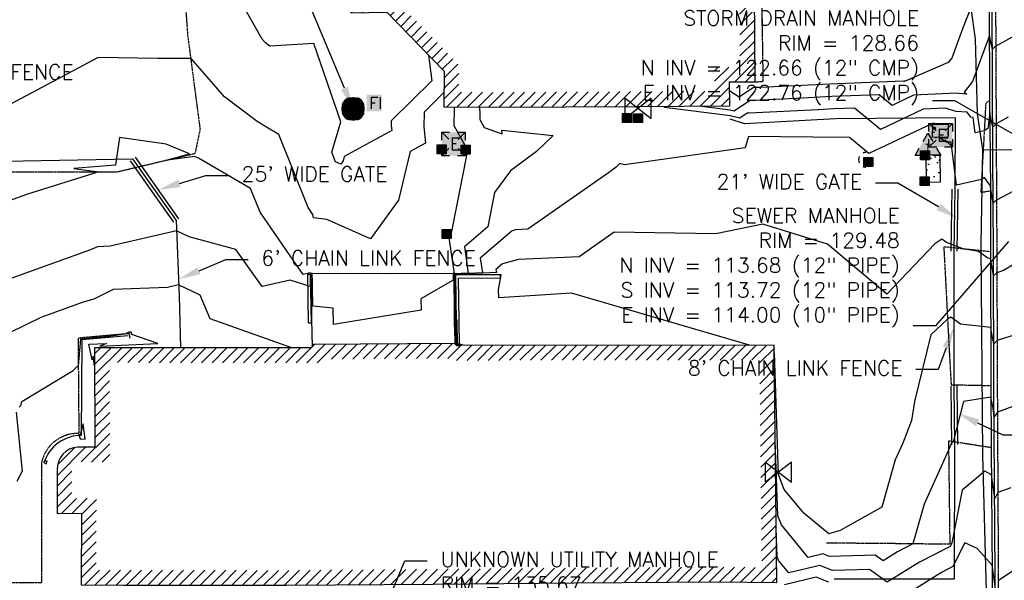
# Model space of a CAD drawing. Header units: feet. Extents: x 351431 to 355879, y 310968 to 329728.
# Tile 28 of 256: x 353743 to 354074, y 314038 to 314226. Entities that reach past the tile are written whole.
import ezdxf
from ezdxf.enums import TextEntityAlignment as Align

# ---------------------------------------------------------------- set-up
doc = ezdxf.new("R2010")
doc.units = ezdxf.units.FT
doc.header["$MEASUREMENT"] = 0
doc.linetypes.add('D25', pattern=[0.375, 0.25, -0.125])
for name, color, linetype in [('EHIST', 56, 'Continuous'), ('EHYSC', 161, 'Continuous'), ('ELIF', 153, 'LINKFENCE'), ('ELIO-LANDSCAPE', 3, 'Continuous'), ('ELIST', 3, 'Continuous'), ('ELIW', 2, 'Continuous'), ('ELTCH-EG2', 253, 'Continuous'), ('ELTCN-EG2', 251, 'Continuous'), ('ELUG', 153, 'EGASRT'), ('ELYCB-BACK', 5, 'Continuous'), ('ELYCB-FL', 2, 'Continuous'), ('ELYSC', 2, 'Continuous'), ('ELYSP', 1, 'D25'), ('ESIP', 41, 'Continuous'), ('ESMask', 155, 'Continuous'), ('ESUD', 5, 'Continuous'), ('ESUE', 2, 'Continuous'), ('ESUG', 14, 'Continuous'), ('ESUT', 2, 'Continuous'), ('ESUU', 13, 'Continuous'), ('ETIF', 4, 'Continuous'), ('ETU-Unknown', 3, 'Continuous'), ('ETUD', 4, 'Continuous'), ('ETUS', 2, 'Continuous')]:
    doc.layers.add(name, color=color, linetype=linetype)
doc.styles.add('ANNO-TOPO', font='simplex.shx')
doc.styles.add('L60', font='simplex', dxfattribs={"height": 2.4})
doc.styles.add('L80', font='simplex', dxfattribs={"height": 4})
doc.styles.add('ROMANSM', font='romansm.shx')
doc.linetypes.add('EGASRT', pattern='A,0.15,-0.07,0.15,-0.04,["G",ROMANSM,S=0.08,R=0,X=-0.005,Y=-0.04],-0.12,0.15,-0.07,0.15,-0.04,[")",ROMANSM,S=0.08,R=0,X=-0.09,Y=-0.04],-0.075', length=1.015)
doc.linetypes.add('LINKFENCE', pattern='A,0.25,-0.08,0.25,-0.08,["X",ROMANSM,S=0.08,R=0,X=-0.004,Y=-0.04],-0.12', length=0.78)
pattern_1 = [(100, (353541.11, 313815.434), (5.09117, 5.09117), [0.75, -8.25]), (45, (353541.11, 313815.434), (-6.654, 3.7721), [0.6, -6.6]), (150.4514, (353541.5345, 313815.858), (-1.56283, 8.86327), [0.6374, -7.01142]), (96.1842, (353539.578, 313816.719), (8.12804, 7.1116), [1.125, -12.375]), (146.6356, (353540.256, 313817.312), (-1.45428, 13.42144), [0.9561, -10.51713]), (41.1842, (353539.578, 313816.719), (-1.45429, 13.42144), [0.9, -9.9]), (71, (353540.604, 313817.164), (6.921084, 1.98459), [0.75, -8.25]), (16, (353540.604, 313817.164), (-3.99097, 6.52508), [0.6, -6.6]), (121.4514, (353541.181, 313817.3295), (2.93012, 8.509665), [0.6374, -7.01142]), (87.5, (353541.1103, 313815.4339), (-2.471953, 2.23295), [0, -6.52, 0, -6.7, 0, -6.625]), (57.5, (353541.1103, 313815.434), (-1.33039, 4.55046), [0, -3.82, 0, -6.37, 0, -2.525]), (17.5, (353539.677, 313813.7256), (3.604125, 3.944337), [0, -2.5, 0, -7.8, 0, -10.35]), (7.5, (353539.034, 313812.9595), (2.9818, 5.110928), [0, -3.25, 0, -5.18, 0, -7.35])]

# ---------------------------------------------------------------- blocks, each defined once
blk = doc.blocks.new('ESUgasvalve')
blk.add_lwpolyline([(-0.0875, -0.0677), (-0.0875, 0.0676), (0.0875, -0.0676), (0.0875, 0.0677)], close=True)
at = {"layer": 'ESMask'}
for points in [[(0, 0), (-0.0875, -0.0677), (-0.0875, 0.0676), (0, 0)], [(0, 0), (0.0875, 0.0677), (0.0875, -0.0676), (0, 0)]]:
    blk.add_solid(points, dxfattribs=at)
blk = doc.blocks.new('ESUANCHOR')
for start, end in [(155, 205), (90, 115), (245, 270)]:
    blk.add_arc((0, 0), 0.0492, start, end)
blk = doc.blocks.new('ESUTPED')
for points in [[(-0.0325, 0.0438), (0, 0.1), (0.0325, 0.0438)], [(-0.0325, -0.05), (-0.0866, -0.05), (-0.058, -0.0005)], [(0.058, -0.0005), (0.0866, -0.05), (0.0325, -0.05)]]:
    blk.add_lwpolyline(points)
at = {"layer": 'ESMask'}
blk.add_solid([(-0.0866, -0.05), (0, 0.1), (0.0866, -0.05)], dxfattribs=at)
at = {"style": 'L60'}
blk.add_text('T', height=0.0528, dxfattribs=at).set_placement((0, -0.0001), align=Align.MIDDLE)
blk = doc.blocks.new('ESUETRANS')
for p, q in [((-0.0787, 0.0787), (-0.0314, 0.0314)), ((0.0307, 0.0307), (0.0787, 0.0787)), ((-0.0787, -0.0787), (-0.0314, -0.0314)), ((0.0307, -0.0307), (0.0787, -0.0787))]:
    blk.add_line(p, q)
for points in [[(-0.0787, 0.0262), (-0.0787, 0.0787), (-0.0262, 0.0787)], [(0.0262, 0.0787), (0.0787, 0.0787), (0.0787, 0.0262)], [(-0.0787, -0.0787), (-0.0787, -0.0262)], [(0.0787, -0.0262), (0.0787, -0.0787), (0.0262, -0.0787)], [(-0.0262, -0.0787), (-0.0787, -0.0787)]]:
    blk.add_lwpolyline(points)
at = {"layer": 'ESMask'}
blk.add_solid([(-0.0787, 0.0787), (-0.0787, -0.0787), (0.0787, 0.0787), (0.0787, -0.0787)], dxfattribs=at)
at = {"style": 'L80'}
blk.add_text('E', height=0.08, dxfattribs=at).set_placement((-0.0232, -0.0394))
blk = doc.blocks.new('ESUDFI')
for p, q in [((-0.0246, 0.0125), (-0.012, 0.0252)), ((-0.0118, -0.0119), (0.0118, 0.0119)), ((0.0005, 0.0379), (0.0133, 0.0508)), ((0.0236, 0.0239), (0.0369, 0.0373)), ((0.0379, 0.001), (0.0506, 0.0139)), ((-0.0506, -0.0139), (-0.0371, -0.0002)), ((-0.0369, -0.0373), (-0.0236, -0.0239)), ((-0.0133, -0.0508), (0.0002, -0.0371)), ((0.0128, -0.0244), (0.0253, -0.0117))]:
    blk.add_line(p, q)
for radius, start, end in [(0.0787, 110, 160), (0.0787, 20, 70), (0.0525, 152.80552, 297.89031), (0.0525, 332.80552, 117.89031), (0.0787, 200, 250), (0.0787, 290, 340)]:
    blk.add_arc((0, 0), radius, start, end)
at = {"layer": 'ESMask', "const_width": 0.0787}
blk.add_lwpolyline([(-0.0394, 0, 1), (0.0394, 0, 1)], format="xyb", close=True, dxfattribs=at)
at = {"layer": 'ESMask', "color": 155}
blk.add_solid([(0.0906, -0.0176), (0.0906, 0.0964), (0.1931, -0.0176), (0.1931, 0.0964)], dxfattribs=at)
at = {"style": 'L80'}
blk.add_text('FI', height=0.08, dxfattribs=at).set_placement((0.1075, -0.0006))
blk = doc.blocks.new('ESIPOST')
blk.add_lwpolyline([(0.03, 0.0299), (0.03, -0.03), (-0.03, -0.03), (-0.03, 0.0299), (0.03, 0.0299)])
at = {"layer": 'ESMask'}
blk.add_solid([(-0.03, -0.03), (-0.03, 0.0299), (0.03, -0.03), (0.03, 0.0299)], dxfattribs=at)

msp = doc.modelspace()

# ---------------------------------------------------------------- hatches: boundary and pattern name
at = {"layer": 'EHIST'}
h = msp.add_hatch(dxfattribs=at)
h.set_pattern_fill('ANSI31', color=256, scale=20, style=0)
h.paths.add_polyline_path([(353976.38, 314201.83), (353976.21, 314209.88), (353984.86, 314209.86), (353984.69, 314234.8), (353984.25, 314283.53), (353984.06, 314304.07), (353976.18, 314304.05), (353975.9, 314312.1), (353934.88, 314312.06), (353857.71, 314311.11), (353857.96, 314296.26), (353859.16, 314233.13), (353868.32, 314233.34), (353890.54, 314210.51), (353890.46, 314201.45), (353901.84, 314201.37), (353950.69, 314201.65)], flags=16)
h.paths.add_polyline_path([(353981.49, 314196.87), (353981.32, 314204.87), (353989.9, 314204.85), (353989.69, 314234.84), (353989.25, 314283.58), (353989.01, 314309.08), (353981.01, 314309.06), (353980.73, 314317.1), (353934.85, 314317.06), (353852.62, 314316.05), (353852.96, 314296.17), (353854.26, 314228.01), (353866.26, 314228.29), (353885.52, 314208.49), (353885.42, 314196.49), (353901.84, 314196.37), (353950.72, 314196.65)])
h = msp.add_hatch(dxfattribs=at)
h.set_pattern_fill('ANSI31', color=256, scale=20, style=0)
edge = h.paths.add_edge_path(flags=16)
edge.add_line((353992.16, 314041.97), (353991.42, 314111.57))
edge.add_line((353991.42, 314111.57), (353887.4, 314111.43))
edge.add_line((353887.4, 314111.43), (353886.77, 314112.14))
edge.add_line((353886.77, 314112.14), (353844.52, 314111.82))
edge.add_line((353844.52, 314111.82), (353843.81, 314110.61))
edge.add_line((353843.81, 314110.61), (353796.99, 314110.66))
edge.add_line((353796.99, 314110.66), (353773.19, 314110.68))
edge.add_line((353773.19, 314110.68), (353773.32, 314077.23))
edge.add_line((353773.32, 314077.23), (353762.78, 314077.36))
edge.add_arc((353763.06, 314074.89), 2.49, 96.6802, 182.492)
edge.add_line((353760.58, 314074.78), (353760.58, 314065.11))
edge.add_line((353760.58, 314065.11), (353768.8, 314065.2))
edge.add_line((353768.8, 314065.2), (353768.7, 314041.1))
edge.add_line((353768.7, 314041.1), (353778.08, 314041.02))
edge.add_line((353778.08, 314041.02), (353832.5, 314040.98))
edge.add_line((353832.5, 314040.98), (353881.75, 314041.4))
edge.add_line((353881.75, 314041.4), (353929.28, 314041.79))
edge.add_line((353929.28, 314041.79), (353977.28, 314042.1))
edge.add_line((353977.28, 314042.1), (353992.16, 314041.97))
edge = h.paths.add_edge_path()
edge.add_line((353997.21, 314036.93), (353996.37, 314116.58))
edge.add_line((353996.37, 314116.58), (353889.65, 314116.43))
edge.add_line((353889.65, 314116.43), (353889.01, 314117.15))
edge.add_line((353889.01, 314117.15), (353841.63, 314116.8))
edge.add_line((353841.63, 314116.8), (353840.94, 314115.61))
edge.add_line((353840.94, 314115.61), (353796.99, 314115.66))
edge.add_line((353796.99, 314115.66), (353768.17, 314115.68))
edge.add_line((353768.17, 314115.68), (353768.3, 314082.29))
edge.add_line((353768.3, 314082.29), (353762.6, 314082.36))
edge.add_arc((353763.06, 314074.89), 7.49, 93.55, 181.4345)
edge.add_line((353755.58, 314074.7), (353755.58, 314060.06))
edge.add_line((353755.58, 314060.06), (353763.78, 314060.15))
edge.add_line((353763.78, 314060.15), (353763.68, 314036.15))
edge.add_line((353763.68, 314036.15), (353778.05, 314036.02))
edge.add_line((353778.05, 314036.02), (353832.52, 314035.98))
edge.add_line((353832.52, 314035.98), (353881.8, 314036.4))
edge.add_line((353881.8, 314036.4), (353929.32, 314036.79))
edge.add_line((353929.32, 314036.79), (353977.28, 314037.1))
edge.add_line((353977.28, 314037.1), (353997.21, 314036.93))
at = {"layer": 'EHYSC'}
h = msp.add_hatch(dxfattribs=at)
h.set_pattern_fill('AR-CONC', color=256, style=0)
h.set_pattern_definition(pattern_1)
h.paths.add_polyline_path([(354049.62, 314190.75), (354049.53, 314186.28), (354054.63, 314186.17), (354054.69, 314190.68)])
h.paths.add_polyline_path([(354049.83, 314187.14), (354051.83, 314187.14), (354051.83, 314186.54), (354049.83, 314186.54)], flags=24)
h = msp.add_hatch(dxfattribs=at)
h.set_pattern_fill('AR-CONC', color=256, style=0)
h.set_pattern_definition(pattern_1)
h.paths.add_polyline_path([(354052.07, 314180.43), (354047.28, 314180.33), (354047.37, 314171.27), (354052.16, 314171.35)])
h.paths.add_polyline_path([(354047.58, 314180.07), (354051.24, 314180.07), (354051.24, 314179.47), (354047.58, 314179.47)], flags=24)
h.paths.add_polyline_path([(354047.58, 314180.63), (354049.58, 314180.63), (354049.58, 314180.03), (354047.58, 314180.03)], flags=9)
h.paths.add_polyline_path([(354047.67, 314171.57), (354049.74, 314171.57), (354049.74, 314170.97), (354047.67, 314170.97)], flags=9)
h.paths.add_polyline_path([(354047.67, 314172.13), (354049.61, 314172.13), (354049.61, 314171.53), (354047.67, 314171.53)], flags=24)

# ---------------------------------------------------------------- linework, layer by layer
at = {"layer": 'ELIF', "flags": 128}
for points in [[(354057.09, 314168.93), (354057.22, 314192.82), (354016.88, 314192.54), (353986.39, 314190.76), (353981.59, 314192.37)], [(353687.73, 314177.71), (353731.82, 314178.15), (353780.95, 314179.02)], [(353780.13, 314178.44), (353794.72, 314157.79)], [(353780.95, 314179.02), (353795.54, 314158.37)], [(353781.76, 314179.59), (353796.35, 314158.95)], [(354055.72, 314148.09), (354056.09, 314168.94)], [(354056.72, 314148.07), (354057.09, 314168.93)], [(354057.72, 314148.05), (354058.09, 314168.91)], [(353795.54, 314158.37), (353796.55, 314133.11), (353796.99, 314115.66)], [(354056.7, 314102.84), (354056.72, 314148.07)], [(354055.99, 314083.15), (354055.7, 314102.83)], [(354056.99, 314083.16), (354056.7, 314102.84)], [(354057.99, 314083.18), (354057.7, 314102.85)], [(354016.44, 314038.12), (354056.88, 314038.18), (354056.99, 314083.16)]]:
    msp.add_lwpolyline(points, dxfattribs=at)
at = {"layer": 'ELIO-LANDSCAPE', "flags": 128}
msp.add_lwpolyline([(353779.42, 314119.63), (353763.88, 314118.34), (353763.73, 314086.2, 0.334667), (353751.25, 314077.14)], format="xyb", dxfattribs=at)
at = {"layer": 'ELIST', "flags": 128}
msp.add_lwpolyline([(353981.49, 314196.87), (353981.32, 314204.87), (353989.9, 314204.85), (353989.69, 314234.84), (353989.25, 314283.58), (353989.01, 314309.08), (353981.01, 314309.06), (353980.73, 314317.1), (353934.85, 314317.06), (353852.62, 314316.05), (353852.96, 314296.17), (353854.26, 314228.01), (353866.26, 314228.29), (353885.52, 314208.49), (353885.42, 314196.49), (353901.84, 314196.37), (353950.72, 314196.65)], close=True, dxfattribs=at)
msp.add_lwpolyline([(353997.21, 314036.93), (353996.37, 314116.58), (353889.65, 314116.43), (353889.01, 314117.15), (353841.63, 314116.8), (353840.94, 314115.61), (353796.99, 314115.66), (353768.17, 314115.68), (353768.3, 314082.29), (353762.6, 314082.36, 0.40344), (353755.58, 314074.7), (353755.58, 314060.06), (353763.78, 314060.15), (353763.68, 314036.15), (353778.05, 314036.02), (353832.52, 314035.98), (353881.8, 314036.4), (353929.32, 314036.79), (353977.28, 314037.1)], format="xyb", close=True, dxfattribs=at)
at = {"layer": 'ELIW'}
for points in [[(353839.61, 314140.33), (353840.61, 314140.34)], [(353839.85, 314123.99), (353840.85, 314124.01)]]:
    msp.add_lwpolyline(points, dxfattribs=at)
at = {"layer": 'ELIW', "flags": 128}
for points in [[(353839.61, 314140.33), (353839.85, 314123.99)], [(353840.61, 314140.34), (353840.85, 314124.01)]]:
    msp.add_lwpolyline(points, dxfattribs=at)
msp.add_lwpolyline([(353904.47, 314140.17), (353889.33, 314140.06), (353889.54, 314124.43), (353889.65, 314116.43), (353890.65, 314116.44), (353890.54, 314124.44), (353890.34, 314139.07), (353904.48, 314139.18)], close=True, dxfattribs=at)
at = {"layer": 'ELTCH-EG2', "flags": 128}
for points, elevation in [([(354062.66, 314230.64), (354059.56, 314222.7), (354055.94, 314212.88), (354054.79, 314211.37), (354040.28, 314205.12), (354039.96, 314205.1), (354039.84, 314205.05), (354039.77, 314205.11), (354014.92, 314204.15), (353996.36, 314203.19), (353991.73, 314202.96), (353989.44, 314203.02), (353984.57, 314199.79), (353981.39, 314201.79)], 126), ([(354084.52, 314224.43), (354070.71, 314216.89), (354070.42, 314216.61), (354069.62, 314215.9), (354069.21, 314217.59), (354068.57, 314220.43), (354062.91, 314205.06), (354060.16, 314201.45), (354060.95, 314200.79), (354058.18, 314200.98), (354057.61, 314201.15), (354043.13, 314200.39), (354035.93, 314196.98), (354031.54, 314200.59), (354015.63, 314199.98), (354003.74, 314199.36), (353989.85, 314198.68), (353988.37, 314198.72), (353982.91, 314195.1), (353981.53, 314195.4), (353972.04, 314196.6), (353972.05, 314196.8)], 127), ([(353885.46, 314201.31), (353878.78, 314194.74), (353878.74, 314189.79), (353879.28, 314184.29), (353874.15, 314181.47), (353870.19, 314165.25), (353860.81, 314152.26), (353846.15, 314158.7), (353841.64, 314159.28), (353841.5, 314160.44), (353839.92, 314162.74), (353830.03, 314187.26), (353825.31, 314190.02), (353822.81, 314191.64), (353811.85, 314199.82), (353800.56, 314212.7), (353789.46, 314212.72), (353769.39, 314213.05), (353736.61, 314195.62)], 126), ([(354074.86, 314193), (354070.83, 314190.79), (354069.95, 314189.96), (354069.74, 314189.77), (354069.02, 314192.67), (354068.69, 314194.53), (354068.04, 314189.29), (354066.83, 314188.46), (354063.8, 314187.76), (354063.15, 314192.97), (354062.35, 314193), (354061.12, 314194.71), (354057.47, 314194.96), (354053.7, 314196.07), (354046.3, 314195.68), (354032.03, 314188.91), (354023.31, 314196.08), (354016.33, 314195.81), (354011.11, 314195.54), (353987.98, 314194.41), (353987.3, 314194.43), (353984.79, 314192.76), (353981.57, 314193.44), (353959.5, 314196.25), (353959.52, 314196.71)], 128), ([(353888.84, 314196.47), (353888.87, 314195.81), (353888.82, 314190.27), (353893.09, 314182.59), (353893.98, 314182.26), (353893.29, 314181.31), (353887.92, 314154.1), (353887.02, 314153.33), (353888.89, 314140.59), (353888.55, 314140.57), (353888.58, 314138.4), (353877.72, 314132.07), (353877.8, 314128.28), (353848.35, 314123.44), (353848.29, 314128.98), (353841.5, 314129.64), (353841.32, 314135.98), (353841.3, 314137.54), (353841.21, 314140.56), (353840.11, 314140.77), (353840.12, 314140.7), (353838.23, 314140.28), (353834.85, 314145.03), (353823.73, 314161.14), (353820.5, 314169.14), (353803.12, 314179.28), (353801.69, 314179.81), (353791.91, 314178.53), (353800, 314180.74), (353792.22, 314183.97), (353776.55, 314186.25), (353775.2, 314176.95), (353761.28, 314175.85), (353769.61, 314174.73), (353745.33, 314167.14), (353730.01, 314161.48)], 127), ([(353897.45, 314196.4), (353897.53, 314194.09), (353897.52, 314192.22), (353898.96, 314189.63), (353904.96, 314187.42), (353904.91, 314188.72), (353922.09, 314186.9), (353916.59, 314181.49), (353907.76, 314175.05), (353902.43, 314167.82), (353900.15, 314156.25), (353892.33, 314149.52), (353893.63, 314140.69), (353888.74, 314140.45), (353888.93, 314126.57), (353888.94, 314124.41), (353889.07, 314117.98), (353889.08, 314117.07)], 128), ([(354082.4, 314171.24), (354070.96, 314165.25), (354070.44, 314164.74), (354069.87, 314164.22), (354069, 314169.45), (354068.91, 314170.06), (354066.96, 314172.85), (354065.93, 314172.14), (354057.54, 314170.21), (354055.76, 314184.61), (354054.16, 314184.66), (354051.74, 314186.08), (354054.66, 314186.04), (354054.9, 314186.86), (354054.86, 314190.82), (354050.11, 314190.89), (354049.79, 314190.98), (354049.47, 314190.97), (354028.12, 314180.84), (354021.57, 314186.23), (354009.34, 314186.33), (353987.7, 314186.52), (353986.63, 314182.73), (353946.07, 314177.03), (353944.51, 314177.5), (353944.14, 314177.15), (353943.24, 314176.26), (353940.7, 314174.41), (353913.66, 314155.42), (353909.45, 314155.25), (353908.35, 314154.94), (353897.64, 314145.71), (353898.36, 314140.79), (353888.92, 314140.33), (353889.05, 314130.75), (353889.09, 314124.41), (353889.19, 314119.58), (353889.22, 314116.91)], 129), ([(353841.31, 314116.25), (353841.27, 314120.4), (353841.12, 314125.43), (353841.07, 314130.53), (353840.76, 314140.39), (353840.48, 314140.45), (353840.54, 314140.17), (353840.55, 314136.26), (353833.8, 314138.33), (353824.47, 314136.25), (353815.65, 314148.66), (353799.92, 314152.88), (353795.68, 314154.94), (353773.45, 314149.73), (353769.17, 314149.58), (353767.64, 314148.82), (353766.8, 314148.58), (353731.96, 314136.02)], 128), ([(353988.05, 314116.57), (353988.05, 314116.57), (353928.27, 314134.03), (353903.86, 314132.47), (353903.82, 314135.13), (353904.69, 314140.18), (353904.47, 314140.19), (353892.84, 314140.26), (353889.29, 314140.09), (353889.3, 314139.11), (353889.39, 314124.42), (353889.42, 314122.78), (353889.51, 314116.59)], 131), ([(353834.41, 314115.62), (353806.98, 314125.42), (353803.59, 314133.28), (353796.41, 314136.76), (353792.69, 314135.89), (353774.44, 314135.22), (353767.92, 314132), (353764.34, 314130.95), (353750.18, 314125.85), (353729.23, 314115.63)], 129), ([(353889.54, 314124.99), (353889.54, 314124.43), (353889.54, 314124.38), (353889.65, 314116.43)], 132), ([(353892.42, 314116.43), (353892.42, 314116.43), (353890.74, 314116.93), (353890.05, 314116.88), (353889.95, 314124.73), (353889.97, 314124.88), (353889.54, 314124.99)], 132), ([(354080.36, 314121.04), (354071.16, 314118.12), (354070.43, 314117.31), (354070.07, 314117), (354069.42, 314120.25), (354069.01, 314122.47), (354058.85, 314123.56), (354055.65, 314125.91), (354054.54, 314125.21), (354048.96, 314119.99), (354043.48, 314097.64), (354042.38, 314091.23), (354039.47, 314083.62), (354036.98, 314078.12), (354032.45, 314062.21), (354018.52, 314054.4), (354014.69, 314053.19), (354006.31, 314060.13), (353999.71, 314068.11), (353997.76, 314073.13), (353996.4, 314114.02)], 131), ([(354085.51, 314099.36), (354071.26, 314094.08), (354071.08, 314093.73), (354070.18, 314092.54), (354069.81, 314095.41), (354069.11, 314099.11), (354059.86, 314097.61), (354056.43, 314084.11), (354055.8, 314083.82), (354054.87, 314081.33), (354046.63, 314063.14), (354042.85, 314049.87), (354037.68, 314047.22), (354032.89, 314044.23), (354030.23, 314046.13), (354026.62, 314046.01), (354014.83, 314045.65), (354012.79, 314046.48), (354007.79, 314045.29), (353998.76, 314056.21), (353997.55, 314059.31), (353996.71, 314084.59)], 132), ([(353763.39, 314085.06), (353765.08, 314085.04), (353764.33, 314090.2), (353763.37, 314086.5), (353763.15, 314086.49), (353762.94, 314086.48), (353763.39, 314085.06)], 131), ([(353752.31, 314077.62), (353751.27, 314077.59), (353751.23, 314077.5), (353751.19, 314077.41), (353751.17, 314077.32), (353751.14, 314077.23), (353751.12, 314077.15), (353751.97, 314076.73), (353752.31, 314077.62)], 131), ([(354075.82, 314068.69), (354071.41, 314067.05), (354070.61, 314065.55), (354070.37, 314065.22), (354069.77, 314069.83), (354069.27, 314073.02), (354067.07, 314074.29), (354059.45, 314067.89), (354056.02, 314050.27), (354055.38, 314049.02), (354045.07, 314043.74), (354034.31, 314037), (354028.31, 314041.29), (354020.17, 314041.02), (354015.85, 314040.89), (354011.62, 314042.61), (354001.26, 314040.13), (353997.8, 314044.31), (353997.34, 314045.49), (353997.02, 314055.17)], 133), ([(354070.54, 314035.6), (354070.02, 314038.97), (354069.48, 314042.69), (354064.51, 314048.36), (354060.38, 314050.17), (354056.32, 314042.23), (354052.47, 314040.26), (354035.72, 314029.78)], 134), ([(354078.33, 314042.04), (354071.56, 314037.51)], 134), ([(354014.66, 314037.02), (354010.45, 314038.73), (353999.74, 314036.16)], 134)]:
    msp.add_lwpolyline(points, dxfattribs=dict(at, elevation=elevation))
at = {"layer": 'ELTCN-EG2', "flags": 128}
for points, elevation in [([(353880.31, 314213.85), (353881.37, 314205.22), (353867.77, 314191.83), (353867.76, 314190.28), (353867.92, 314188.55), (353852, 314179.8), (353851.65, 314178.38), (353850.83, 314177.24), (353849.07, 314178.02), (353847.79, 314181.3), (353850.8, 314191.52), (353841.75, 314217.8), (353827.05, 314216.85), (353825.56, 314217.96), (353824.42, 314219.26), (353811.74, 314241.78)], 125), ([(354083.95, 314147.91), (354073.31, 314141.57), (354071.09, 314140.86), (354070.91, 314140.66), (354069.99, 314139.86), (354069.82, 314140.73), (354068.93, 314145.58), (354068.02, 314145.68), (354064.94, 314147.94), (354059.8, 314148.83), (354054.12, 314150.98), (354052.57, 314152.07), (354050.31, 314150.59), (354034.09, 314133.7), (354014.2, 314150.38), (353992.54, 314157.18), (353976.77, 314153.86), (353942.65, 314154.45), (353930.81, 314146.14), (353910.45, 314145.31), (353905.15, 314143.8), (353902.94, 314141.91), (353903.09, 314140.89), (353889.1, 314140.21), (353889.18, 314134.93), (353889.24, 314124.42), (353889.31, 314121.18), (353889.36, 314116.75)], 130), ([(353768.19, 314109.66), (353767.74, 314112.81), (353767.42, 314111.61), (353766.21, 314116.89), (353772.16, 314117.08), (353769.93, 314116.16), (353789.44, 314117.12), (353780.75, 314120.17), (353780.52, 314120.9), (353779.71, 314120.87), (353778.83, 314120.43), (353778.3, 314120.27), (353772.34, 314119.32), (353763.48, 314118.52), (353762.72, 314109.59), (353762.56, 314109.48), (353762.4, 314109.35), (353762.23, 314109.22), (353762.06, 314109.07), (353761.89, 314108.92), (353761.71, 314108.75), (353761.53, 314108.57), (353761.35, 314108.38), (353761.16, 314108.17), (353760.97, 314107.96), (353743.77, 314097.53), (353743.67, 314097.29), (353743.57, 314097.04), (353743.47, 314096.77), (353743.38, 314096.49), (353743.29, 314096.18), (353743.08, 314095.96), (353742.87, 314095.71)], 130), ([(353741.85, 314094.01), (353743.88, 314074.25), (353743.86, 314074.22), (353743.84, 314074.18), (353743.83, 314074.15), (353743.82, 314074.11), (353743.81, 314074.08), (353743.8, 314074.04), (353743.79, 314074), (353742.06, 314070.78)], 130)]:
    msp.add_lwpolyline(points, dxfattribs=dict(at, elevation=elevation))
at = {"layer": 'ELUG', "flags": 128}
for points in [[(354053.78, 315685.19), (354055.38, 315594.23), (354056.27, 315500.89), (354054.38, 315407.16), (354054.88, 315320.1), (354054.2, 315285.22), (354054.16, 315198.46), (354058.24, 315105.49), (354058.8, 315041.71), (354061.42, 314990.47), (354059.85, 314919.6), (354059.21, 314873.77), (354060.42, 314790.25), (354058.67, 314715.22), (354054.69, 314696.64), (354055.71, 314677.32), (354058.17, 314666.86), (354059.84, 314603.77), (354059.05, 314568.22), (354057.94, 314476.85), (354059.65, 314423.8), (354059.52, 314393.8), (354061.18, 314338.45), (354061.18, 314278.58), (354062.31, 314229.58), (354063.85, 314219.36), (354064.5, 314194.26), (354066.28, 314182.09), (354065.71, 314150.34), (354066.26, 314079.6), (354067.85, 314021.63), (354068.37, 314003.8), (354068.71, 313970.18), (354068.64, 313914.56), (354068.19, 313897.18), (354067.4, 313872.05), (354066.17, 313828.31), (354067.47, 313822.37), (354067.38, 313818.53), (354067.19, 313810.33), (354067.45, 313797.02), (354015.9, 313794.77), (353952.02, 313794.93), (353912.02, 313796.07), (353858.93, 313799.6), (353779.87, 313804.11), (353759.22, 313807.16), (353752.53, 313809.54), (353710.45, 313813.44), (353676.23, 313816.05), (353661.5, 313817.56), (353619.44, 313822.32), (353582.71, 313826.2), (353556.79, 313833.06), (353535.46, 313853.33), (353517.69, 313874.48), (353486.4, 313899.33), (353486.15, 313974.11), (353444.44, 313973.57), (353427.53, 313974.34), (353391.57, 313973.6), (353383.77, 313973.87), (353369.76, 313970.49), (353355.51, 313957.08), (353371.4, 313951.77), (353370.13, 313922.7), (353369.24, 313890.48), (353355.73, 313861.93), (353337.77, 313837.98), (353315.8, 313817.71), (353313.71, 313807.82), (353259.94, 313806.61), (353226.44, 313808.15), (353189.1, 313809.12), (353159.74, 313808.81), (353119.91, 313807.6), (353038.14, 313804.38), (352984.33, 313801.98), (352941.06, 313802.64), (352858.55, 313801.41), (352833.18, 313801.36), (352822.12, 313800.71), (352815.98, 313819.15), (352815.61, 313846.41), (352815.26, 313902.69)], [(354066.28, 314182.09), (354075.79, 314182.22), (354102.2, 314181.45), (354136.86, 314180.99)]]:
    msp.add_lwpolyline(points, dxfattribs=at)
at = {"layer": 'ELYCB-BACK', "flags": 128}
msp.add_lwpolyline([(354068.52, 314231.48), (354068.66, 314198.61), (354068.79, 314180.15), (354068.92, 314168.35), (354068.92, 314147.87), (354069.08, 314103.01), (354069.22, 314082.13), (354069.38, 314054.85), (354069.64, 314024.04)], dxfattribs=at)
at = {"layer": 'ELYCB-FL'}
msp.add_lwpolyline([(353712.91, 313847.4, 0.354987), (353751.75, 313814.46), (353783.82, 313813.04), (353831.8, 313810.95), (353837.87, 313810.55), (353871.39, 313809.04), (353876.56, 313808.71), (353917.58, 313806.47), (353965.68, 313803.79), (353971.37, 313803.41), (354004.71, 313801.55), (354010.85, 313801.29), (354028.44, 313800.32, 0.453109), (354071.09, 313841.08), (354071.13, 313871.58), (354070.91, 313916.39), (354070.77, 313971.82), (354070.6, 314023.94), (354070.44, 314054.92), (354070.12, 314102.3), (354069.96, 314148.12), (354069.78, 314180.1), (354069.56, 314230.01)], format="xyb", dxfattribs=at)
at = {"layer": 'ELYSC', "flags": 128}
for points in [[(354054.69, 314190.68), (354054.63, 314186.17), (354049.53, 314186.28), (354049.62, 314190.75)], [(354047.37, 314171.27), (354052.16, 314171.35), (354052.07, 314180.43), (354047.28, 314180.33)]]:
    msp.add_lwpolyline(points, close=True, dxfattribs=at)
msp.add_lwpolyline([(353888.54, 314140.58), (353865.54, 314140.45), (353841.41, 314140.63)], dxfattribs=at)
at = {"layer": 'ELYSP', "flags": 128}
for points in [[(354000.61, 315104.6), (354044.79, 315105.14), (354044.36, 315153.55), (354044.3, 315202.67), (354043.95, 315257.45, -0.587512), (354050.72, 315264.72), (354073.06, 315264.5), (354073.54, 315249.58), (354073.84, 315197.04), (354074.16, 315144.05), (354073.69, 315113.28), (354073.14, 315081.47), (354069.79, 315045.4), (354066.74, 315038.04), (354066.95, 315027.75), (354067.09, 314985.82), (354067.25, 314933.7), (354067.59, 314881.29), (354067.75, 314834.04), (354068.04, 314787.4), (354068.24, 314748.35), (354068.29, 314696.99), (354068.62, 314649.52), (354068.78, 314623.22), (354068.89, 314604.49), (354069.02, 314555.32), (354069.36, 314509.26), (354069.5, 314457.75), (354069.82, 314407.77), (354070.13, 314357.09), (354070.2, 314337.06), (354070.38, 314284.84), (354070.65, 314230.04), (354070.88, 314180.02), (354071.06, 314148.11), (354071.22, 314102.27), (354071.47, 314054.95), (354071.62, 314023.99), (354071.9, 313971.76), (354072.09, 313916.15), (354072.02, 313871.9), (354072.19, 313840.96, -0.455403), (354028.35, 313799.04), (354010.74, 313799.95), (354004.75, 313800.38), (353971.3, 313802.28), (353965.78, 313802.74), (353936.37, 313804.43), (353917.51, 313805.45), (353904.55, 313806.09), (353876.62, 313807.42), (353871.35, 313807.78), (353837.96, 313809.29), (353831.75, 313809.57), (353751.59, 313813.07, -0.36264), (353711.75, 313847.3), (353711.03, 313851.95), (353710.32, 313855.77)], [(353672.17, 315093.15), (353633.41, 315093.42), (353623.19, 315092.99), (353622.82, 315105.41, 0.354966), (353614.77, 315112.33), (353605.23, 315113.87), (353601.84, 315111.86), (353593.81, 315099.32), (353592.52, 315069.99), (353592.77, 315016.93), (353591.33, 314965.16), (353588.55, 314918.5), (353587.59, 314902.49), (353587.11, 314853.94), (353585.42, 314797.08), (353585.69, 314745.63), (353583.72, 314696.54), (353583.43, 314696.09), (353581.99, 314654.19), (353580.13, 314612.71), (353578.87, 314584.84), (353577.02, 314534.31), (353575.05, 314483.39), (353575.24, 314424.13), (353578.85, 314374.54), (353582.02, 314289.27), (353592.42, 314237.15), (353602.82, 314188.61), (353611.01, 314159.2), (353617.69, 314154.46), (353619.88, 314154.65), (353638.24, 314174.85), (353687.59, 314175.92), (353732.46, 314174.76), (353775.8, 314174.72), (353802.01, 314180.92), (353803.7, 314189.02), (353799.53, 314220.51), (353796.19, 314267.52), (353794.43, 314315.35), (353793.21, 314334.68), (353827.4, 314335.49), (353852.49, 314335.59), (353901.32, 314336.47), (353935.84, 314335.89), (353984.12, 314336.82)], [(353780.14, 314118.9), (353779.88, 314120.41), (353762.65, 314118.89), (353762.9, 314086.89, 0.364452), (353750.4, 314077.17), (353750.38, 314036.74), (353733.02, 314036.76)]]:
    msp.add_lwpolyline(points, format="xyb", dxfattribs=at)
for points in [[(353989.9, 314204.85), (353992.66, 314205.1), (353992.21, 314235.51), (353992.1, 314255.92), (353992.19, 314257.14), (353998.19, 314257.08), (353998.21, 314264.86), (353992.33, 314264.82), (353992.04, 314266.25), (353991.68, 314283.9), (353991.46, 314319.79), (353980.66, 314320.2), (353944.45, 314320.29)], [(354068.66, 314198.61), (354067.35, 314197.71), (354065.7, 314167.83), (354068.92, 314168.35)], [(354068.92, 314147.87), (354053.26, 314149.51), (354055.1, 314114.49), (354055.73, 314103.27), (354069.08, 314103.01)], [(354069.22, 314082.13), (354054.84, 314084.36), (354055.28, 314049.72), (354031.77, 314050), (354013.88, 314050.11)]]:
    msp.add_lwpolyline(points, dxfattribs=at)
at = {"layer": 'ETIF', "linetype": 'ByBlock', "lineweight": -2}
for p, q in [((353805.59, 314173.47), (353813.09, 314173.47)), ((354037.83, 314170.93), (354030.33, 314170.93)), ((353812.2, 314145.28), (353819.7, 314145.28)), ((354051.39, 314108.42), (354043.89, 314108.42)), ((354073.08, 314086.4), (354080.58, 314086.4))]:
    msp.add_line(p, q, dxfattribs=at)
for points in [[(353796.68, 314170.8), (353805.59, 314173.47)], [(354051.45, 314162.91), (354037.83, 314170.93)], [(353803.25, 314141.53), (353812.2, 314145.28)], [(354054.09, 314115.67), (354051.39, 314108.42)], [(354064.58, 314090.51), (354073.08, 314086.4)]]:
    msp.add_lwpolyline(points, dxfattribs=at)
at = {"layer": 'ETIF'}
for points in [[(353797.04, 314169.6), (353789.5, 314168.65), (353796.32, 314172)], [(354052.09, 314163.99), (354057.92, 314159.11), (354050.82, 314161.83)], [(353803.73, 314140.37), (353796.33, 314138.62), (353802.76, 314142.68)], [(354052.92, 314116.11), (354056.71, 314122.7), (354055.26, 314115.23)], [(354064.04, 314089.38), (354057.83, 314093.77), (354065.13, 314091.63)]]:
    msp.add_solid(points, dxfattribs=at)
at = {"layer": 'ETU-Unknown', "linetype": 'ByBlock', "lineweight": -2}
msp.add_line((353872.33, 314044.16), (353879.83, 314044.16), dxfattribs=at)
msp.add_lwpolyline([(353846.38, 313981.65), (353872.33, 314044.16)], dxfattribs=at)
at = {"layer": 'ETUD', "linetype": 'ByBlock', "lineweight": -2}
msp.add_line((354056.93, 314198.55), (354049.43, 314198.55), dxfattribs=at)
for points in [[(353852.07, 314202.75), (353839.31, 314233.32)], [(354083.53, 314183.44), (354056.93, 314198.55)]]:
    msp.add_lwpolyline(points, dxfattribs=at)
at = {"layer": 'ETUD'}
msp.add_solid([(353853.22, 314203.23), (353854.96, 314195.83), (353850.92, 314202.27)], dxfattribs=at)
at = {"layer": 'ETUS', "linetype": 'ByBlock', "lineweight": -2}
msp.add_line((354050.44, 314123.03), (354042.94, 314123.03), dxfattribs=at)
msp.add_lwpolyline([(354075.02, 314151.36), (354050.44, 314123.03)], dxfattribs=at)

# ---------------------------------------------------------------- block references
at = {"layer": 'ESIP', "xscale": 50, "yscale": 50, "zscale": 50}
for p in [(353946.95, 314192.75), (353950.59, 314192.7), (353884.67, 314182.26), (353892.72, 314182.15), (354046.93, 314180.2), (354027.96, 314178.04), (354046.89, 314171.58), (353886.34, 314153.82)]:
    msp.add_blockref('ESIPOST', p, dxfattribs=at)
at = {"layer": 'ESUD', "xscale": 50, "yscale": 50, "zscale": 50}
msp.add_blockref('ESUDFI', (353854.96, 314195.83), dxfattribs=at)
at = {"layer": 'ESUE', "xscale": 50, "yscale": 50, "zscale": 50}
for p in [(354052.23, 314186.94), (353888.69, 314184.05)]:
    msp.add_blockref('ESUETRANS', p, dxfattribs=at)
at = {"layer": 'ESUG', "xscale": 50, "yscale": 50, "zscale": 50}
for p in [(353950.7, 314196), (353997.77, 314073.92)]:
    msp.add_blockref('ESUgasvalve', p, dxfattribs=at)
at = {"layer": 'ESUT', "xscale": 50, "yscale": 50, "zscale": 50}
msp.add_blockref('ESUTPED', (354047.94, 314182.68), dxfattribs=at)
at = {"layer": 'ESUU', "xscale": 50, "yscale": 50, "zscale": 50}
msp.add_blockref('ESUANCHOR', (354027.12, 314178.76), dxfattribs=at)

# ---------------------------------------------------------------- texts
at = {"layer": 'ETIF', "char_height": 5, "style": 'ANNO-TOPO'}
for s, insert, attachment_point in [("6' CHAIN LINK FENCE", (353689.14, 314210.71), 1), ("25' WIDE GATE", (353817.59, 314176.47), 1), ("21' WIDE GATE", (354025.83, 314173.89), 3), ("6' CHAIN LINK FENCE", (353824.2, 314148.28), 1), ("8' CHAIN LINK FENCE", (354039.39, 314111.37), 3)]:
    msp.add_mtext(s, dxfattribs=dict(at, insert=insert, attachment_point=attachment_point))
at = {"layer": 'ETU-Unknown', "insert": (353884.33, 314047.16), "char_height": 5, "attachment_point": 1, "style": 'ANNO-TOPO'}
msp.add_mtext("UNKNOWN UTILITY MANHOLE\\PRIM = 135.67\\P3.1' DIA. ", dxfattribs=at)
at = {"layer": 'ETUD', "insert": (354044.93, 314228.79), "char_height": 5, "attachment_point": 3, "style": 'ANNO-TOPO'}
msp.add_mtext('STORM DRAIN MANHOLE\\PRIM = 128.66\\PN INV = 122.66 (12" CMP)\\PE INV = 122.76 (12" CMP)', dxfattribs=at)
at = {"layer": 'ETUS', "insert": (354038.44, 314162.56), "char_height": 5, "attachment_point": 3, "style": 'ANNO-TOPO'}
msp.add_mtext('SEWER MANHOLE\\PRIM = 129.48\\PN INV = 113.68 (12" PIPE)\\PS INV = 113.72 (12" PIPE)\\PE INV = 114.00 (10" PIPE)', dxfattribs=at)

doc.saveas('drawing.dxf')
